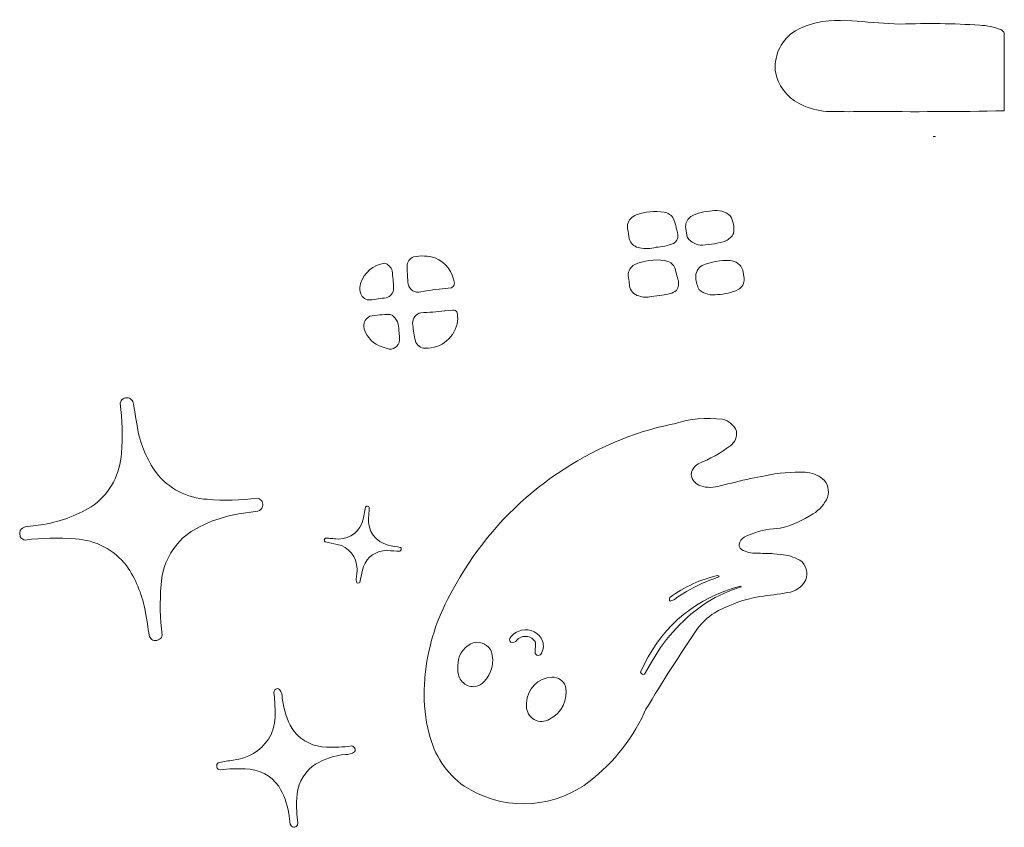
# Model space of a CAD drawing. Header units: millimetres. Extents: x -357 to 413, y -199 to 390.
# Tile 70 of 256: x -117 to -63, y -49 to -4. Entities that reach past the tile are written whole.
import ezdxf

# ---------------------------------------------------------------- set-up
doc = ezdxf.new("R2010")
doc.units = ezdxf.units.MM
doc.header["$MEASUREMENT"] = 0
doc.layers.add('Layer 1', color=7, linetype='Continuous')

msp = doc.modelspace()

# ---------------------------------------------------------------- linework, layer by layer
at = {"layer": 'Layer 1', "color": 140, "lineweight": 0}
for points, knots in [([(-75.6683, -7.3895), (-75.4473, -8.1413), (-74.888, -8.7469), (-74.1561, -9.027), (-74.1561, -9.027), (-73.7065, -9.223), (-73.2229, -9.3295), (-72.7325, -9.3402), (-72.7325, -9.3402), (-72.0321, -9.3529), (-71.3313, -9.3519), (-70.631, -9.3373), (-70.631, -9.3373), (-68.1261, -9.3616), (-65.6218, -9.3503), (-63.1173, -9.3033), (-63.1173, -9.3033), (-63.1173, -9.3033), (-63.1173, -5.0333), (-63.1173, -5.0333), (-63.1173, -5.0333), (-63.1473, -4.9382), (-63.2202, -4.8627), (-63.3141, -4.8292), (-63.3141, -4.8292), (-63.6815, -4.686), (-64.07, -4.604), (-64.464, -4.5865), (-64.464, -4.5865), (-65.9202, -4.4911), (-67.3803, -4.472), (-68.8385, -4.5292), (-68.8385, -4.5292), (-68.8385, -4.5292), (-69.1786, -4.5194), (-69.1786, -4.5194), (-69.1786, -4.5194), (-69.9604, -4.4656), (-70.7448, -4.4064), (-71.5257, -4.3421), (-71.5257, -4.3421), (-71.5257, -4.3421), (-72.1485, -4.3268), (-72.1485, -4.3268), (-72.1485, -4.3268), (-73.0128, -4.2838), (-73.8721, -4.4805), (-74.6317, -4.8951), (-74.6317, -4.8951), (-75.3731, -5.3575), (-75.7998, -6.1905), (-75.7416, -7.0624), (-75.7416, -7.0624), (-75.7416, -7.0624), (-75.6683, -7.3895), (-75.6683, -7.3895)], [0, 0, 0, 0, 0.0666667, 0.0666667, 0.0666667, 0.0666667, 0.1333333, 0.1333333, 0.1333333, 0.1333333, 0.2, 0.2, 0.2, 0.2, 0.2666667, 0.2666667, 0.2666667, 0.2666667, 0.3333333, 0.3333333, 0.3333333, 0.3333333, 0.4, 0.4, 0.4, 0.4, 0.4666667, 0.4666667, 0.4666667, 0.4666667, 0.5333333, 0.5333333, 0.5333333, 0.5333333, 0.6, 0.6, 0.6, 0.6, 0.6666667, 0.6666667, 0.6666667, 0.6666667, 0.7333333, 0.7333333, 0.7333333, 0.7333333, 0.8, 0.8, 0.8, 0.8, 0.8666667, 0.8666667, 0.8666667, 0.8666667, 1, 1, 1, 1]), ([(-66.9259, -10.7296), (-66.9259, -10.7296), (-66.921, -10.7106), (-66.921, -10.7106), (-66.921, -10.7106), (-66.921, -10.7106), (-67.0321, -10.7235), (-67.0321, -10.7235), (-67.0321, -10.7235), (-67.0321, -10.7235), (-66.9259, -10.7296), (-66.9259, -10.7296)], [0, 0, 0, 0, 0.25, 0.25, 0.25, 0.25, 0.5, 0.5, 0.5, 0.5, 1, 1, 1, 1]), ([(-83.8774, -15.7955), (-83.8417, -15.9806), (-83.8104, -16.1666), (-83.7834, -16.3531), (-83.7834, -16.3531), (-83.7834, -16.3531), (-83.7485, -16.4486), (-83.7485, -16.4486), (-83.7485, -16.4486), (-83.6511, -16.665), (-83.4499, -16.8166), (-83.2151, -16.8519), (-83.2151, -16.8519), (-82.9138, -16.909), (-82.6035, -16.8961), (-82.3079, -16.8146), (-82.3079, -16.8146), (-81.9761, -16.8033), (-81.649, -16.7326), (-81.342, -16.6063), (-81.342, -16.6063), (-81.1437, -16.4817), (-81.0567, -16.2372), (-81.1338, -16.016), (-81.1338, -16.016), (-81.1826, -15.7538), (-81.2518, -15.4958), (-81.3408, -15.2445), (-81.3408, -15.2445), (-81.4533, -15.0508), (-81.6462, -14.9171), (-81.8672, -14.88), (-81.8672, -14.88), (-82.3825, -14.8108), (-82.9068, -14.8613), (-83.3994, -15.0274), (-83.3994, -15.0274), (-83.6365, -15.1189), (-83.8163, -15.317), (-83.8843, -15.5619), (-83.8843, -15.5619), (-83.8843, -15.5619), (-83.8774, -15.7955), (-83.8774, -15.7955)], [0, 0, 0, 0, 0.0833333, 0.0833333, 0.0833333, 0.0833333, 0.1666667, 0.1666667, 0.1666667, 0.1666667, 0.25, 0.25, 0.25, 0.25, 0.3333333, 0.3333333, 0.3333333, 0.3333333, 0.4166667, 0.4166667, 0.4166667, 0.4166667, 0.5, 0.5, 0.5, 0.5, 0.5833333, 0.5833333, 0.5833333, 0.5833333, 0.6666667, 0.6666667, 0.6666667, 0.6666667, 0.75, 0.75, 0.75, 0.75, 0.8333333, 0.8333333, 0.8333333, 0.8333333, 1, 1, 1, 1]), ([(-80.6091, -16.1522), (-80.6091, -16.1522), (-80.5671, -16.2855), (-80.5671, -16.2855), (-80.5671, -16.2855), (-80.3848, -16.5565), (-80.0743, -16.7131), (-79.748, -16.6964), (-79.748, -16.6964), (-79.3091, -16.677), (-78.8749, -16.5976), (-78.4575, -16.4606), (-78.4575, -16.4606), (-78.2783, -16.3755), (-78.1318, -16.2339), (-78.0417, -16.057), (-78.0417, -16.057), (-77.977, -15.7201), (-78.0407, -15.3712), (-78.2212, -15.0794), (-78.2212, -15.0794), (-78.4945, -14.8446), (-78.8603, -14.7482), (-79.2141, -14.8163), (-79.2141, -14.8163), (-79.6235, -14.8216), (-80.0257, -14.925), (-80.387, -15.1178), (-80.387, -15.1178), (-80.5706, -15.2446), (-80.6793, -15.454), (-80.679, -15.6771), (-80.679, -15.6771), (-80.679, -15.6771), (-80.6091, -16.1522), (-80.6091, -16.1522)], [0, 0, 0, 0, 0.1, 0.1, 0.1, 0.1, 0.2, 0.2, 0.2, 0.2, 0.3, 0.3, 0.3, 0.3, 0.4, 0.4, 0.4, 0.4, 0.5, 0.5, 0.5, 0.5, 0.6, 0.6, 0.6, 0.6, 0.7, 0.7, 0.7, 0.7, 0.8, 0.8, 0.8, 0.8, 1, 1, 1, 1]), ([(-96.0254, -18.0958), (-96.0254, -18.0958), (-96.0039, -18.3451), (-96.0039, -18.3451), (-96.0039, -18.3451), (-96.0039, -18.3451), (-95.98, -18.7398), (-95.98, -18.7398), (-95.98, -18.7398), (-95.9799, -18.8935), (-95.9161, -19.0405), (-95.8036, -19.1452), (-95.8036, -19.1452), (-95.6911, -19.25), (-95.5401, -19.3031), (-95.387, -19.2892), (-95.387, -19.2892), (-95.387, -19.2892), (-94.9509, -19.2193), (-94.9509, -19.2193), (-94.9509, -19.2193), (-94.4964, -19.1524), (-94.0408, -19.0937), (-93.5842, -19.0431), (-93.5842, -19.0431), (-93.5842, -19.0431), (-93.5361, -19.0174), (-93.5361, -19.0174), (-93.5361, -19.0174), (-93.5361, -19.0174), (-93.4949, -18.9806), (-93.4949, -18.9806), (-93.4949, -18.9806), (-93.4949, -18.9806), (-93.4512, -18.9144), (-93.4512, -18.9144), (-93.4512, -18.9144), (-93.4365, -18.8784), (-93.4255, -18.8408), (-93.4238, -18.8019), (-93.4238, -18.8019), (-93.4898, -18.1755), (-93.897, -17.6378), (-94.4824, -17.4056), (-94.4824, -17.4056), (-94.8686, -17.2834), (-95.28, -17.2643), (-95.676, -17.3492), (-95.676, -17.3492), (-95.8795, -17.4321), (-96.0152, -17.6264), (-96.0288, -17.8458), (-96.0288, -17.8458), (-96.0288, -17.8458), (-96.0254, -18.0958), (-96.0254, -18.0958)], [0, 0, 0, 0, 0.0666667, 0.0666667, 0.0666667, 0.0666667, 0.1333333, 0.1333333, 0.1333333, 0.1333333, 0.2, 0.2, 0.2, 0.2, 0.2666667, 0.2666667, 0.2666667, 0.2666667, 0.3333333, 0.3333333, 0.3333333, 0.3333333, 0.4, 0.4, 0.4, 0.4, 0.4666667, 0.4666667, 0.4666667, 0.4666667, 0.5333333, 0.5333333, 0.5333333, 0.5333333, 0.6, 0.6, 0.6, 0.6, 0.6666667, 0.6666667, 0.6666667, 0.6666667, 0.7333333, 0.7333333, 0.7333333, 0.7333333, 0.8, 0.8, 0.8, 0.8, 0.8666667, 0.8666667, 0.8666667, 0.8666667, 1, 1, 1, 1]), ([(-98.615, -19.2633), (-98.615, -19.2633), (-98.5779, -19.381), (-98.5779, -19.381), (-98.5779, -19.381), (-98.497, -19.5961), (-98.287, -19.7348), (-98.0576, -19.7213), (-98.0576, -19.7213), (-97.7646, -19.6839), (-97.472, -19.6416), (-97.1804, -19.5943), (-97.1804, -19.5943), (-96.9361, -19.5371), (-96.7654, -19.3175), (-96.7686, -19.0665), (-96.7686, -19.0665), (-96.7807, -18.7496), (-96.8087, -18.4336), (-96.8523, -18.1195), (-96.8523, -18.1195), (-96.9063, -17.9129), (-97.0652, -17.7491), (-97.2717, -17.6949), (-97.2717, -17.6949), (-97.8883, -17.781), (-98.3997, -18.2151), (-98.5859, -18.8092), (-98.5859, -18.8092), (-98.6302, -18.9563), (-98.6394, -19.1116), (-98.615, -19.2633)], [0, 0, 0, 0, 0.1111111, 0.1111111, 0.1111111, 0.1111111, 0.2222222, 0.2222222, 0.2222222, 0.2222222, 0.3333333, 0.3333333, 0.3333333, 0.3333333, 0.4444444, 0.4444444, 0.4444444, 0.4444444, 0.5555556, 0.5555556, 0.5555556, 0.5555556, 0.6666667, 0.6666667, 0.6666667, 0.6666667, 0.7777778, 0.7777778, 0.7777778, 0.7777778, 1, 1, 1, 1]), ([(-83.7922, -18.6979), (-83.7922, -18.6979), (-83.7725, -18.9347), (-83.7725, -18.9347), (-83.7725, -18.9347), (-83.7269, -19.2088), (-83.5236, -19.4304), (-83.2539, -19.4974), (-83.2539, -19.4974), (-83.0351, -19.5781), (-82.797, -19.591), (-82.5708, -19.5343), (-82.5708, -19.5343), (-82.5708, -19.5343), (-82.2646, -19.4872), (-82.2646, -19.4872), (-82.2646, -19.4872), (-82.0831, -19.4601), (-81.9009, -19.4374), (-81.7183, -19.419), (-81.7183, -19.419), (-81.7183, -19.419), (-81.5317, -19.3714), (-81.5317, -19.3714), (-81.5317, -19.3714), (-81.4094, -19.3309), (-81.2939, -19.2722), (-81.1895, -19.1966), (-81.1895, -19.1966), (-81.0619, -19.0233), (-81.0283, -18.7981), (-81.1013, -18.5956), (-81.1013, -18.5956), (-81.1373, -18.4559), (-81.1752, -18.3168), (-81.2151, -18.1781), (-81.2151, -18.1781), (-81.2483, -17.8533), (-81.5003, -17.5936), (-81.824, -17.5504), (-81.824, -17.5504), (-82.3956, -17.4671), (-82.9791, -17.5466), (-83.5078, -17.7792), (-83.5078, -17.7792), (-83.7182, -17.9), (-83.8462, -18.1257), (-83.8418, -18.3683), (-83.8418, -18.3683), (-83.8418, -18.3683), (-83.7922, -18.6979), (-83.7922, -18.6979)], [0, 0, 0, 0, 0.0714286, 0.0714286, 0.0714286, 0.0714286, 0.1428571, 0.1428571, 0.1428571, 0.1428571, 0.2142857, 0.2142857, 0.2142857, 0.2142857, 0.2857143, 0.2857143, 0.2857143, 0.2857143, 0.3571429, 0.3571429, 0.3571429, 0.3571429, 0.4285714, 0.4285714, 0.4285714, 0.4285714, 0.5, 0.5, 0.5, 0.5, 0.5714286, 0.5714286, 0.5714286, 0.5714286, 0.6428571, 0.6428571, 0.6428571, 0.6428571, 0.7142857, 0.7142857, 0.7142857, 0.7142857, 0.7857143, 0.7857143, 0.7857143, 0.7857143, 0.8571429, 0.8571429, 0.8571429, 0.8571429, 1, 1, 1, 1]), ([(-80.1204, -18.5143), (-80.1027, -18.7405), (-80.0376, -18.9603), (-79.9294, -19.1598), (-79.9294, -19.1598), (-79.6518, -19.3954), (-79.2816, -19.4907), (-78.9246, -19.4193), (-78.9246, -19.4193), (-78.531, -19.4037), (-78.144, -19.3133), (-77.7844, -19.1524), (-77.7844, -19.1524), (-77.5692, -19.0279), (-77.4409, -18.7948), (-77.4479, -18.5462), (-77.4479, -18.5462), (-77.4479, -18.5462), (-77.5299, -18.0721), (-77.5299, -18.0721), (-77.5299, -18.0721), (-77.6348, -17.7732), (-77.9106, -17.5685), (-78.227, -17.5528), (-78.227, -17.5528), (-78.7546, -17.5237), (-79.282, -17.6139), (-79.77, -17.8165), (-79.77, -17.8165), (-80.0095, -17.9637), (-80.1444, -18.2341), (-80.1204, -18.5143)], [0, 0, 0, 0, 0.1111111, 0.1111111, 0.1111111, 0.1111111, 0.2222222, 0.2222222, 0.2222222, 0.2222222, 0.3333333, 0.3333333, 0.3333333, 0.3333333, 0.4444444, 0.4444444, 0.4444444, 0.4444444, 0.5555556, 0.5555556, 0.5555556, 0.5555556, 0.6666667, 0.6666667, 0.6666667, 0.6666667, 0.7777778, 0.7777778, 0.7777778, 0.7777778, 1, 1, 1, 1]), ([(-98.3918, -21.3243), (-98.3918, -21.3243), (-98.3154, -21.5145), (-98.3154, -21.5145), (-98.3154, -21.5145), (-98.1052, -21.9458), (-97.7065, -22.2545), (-97.2366, -22.3509), (-97.2366, -22.3509), (-97.1004, -22.4342), (-96.9339, -22.4479), (-96.7844, -22.3921), (-96.7844, -22.3921), (-96.635, -22.3364), (-96.518, -22.2171), (-96.4619, -22.0677), (-96.4619, -22.0677), (-96.4242, -21.8459), (-96.4344, -21.6185), (-96.491, -21.4007), (-96.491, -21.4007), (-96.451, -21.0764), (-96.5911, -20.7568), (-96.8555, -20.5648), (-96.8555, -20.5648), (-96.8955, -20.5466), (-96.9374, -20.5329), (-96.9802, -20.5231), (-96.9802, -20.5231), (-97.3519, -20.5209), (-97.7229, -20.5523), (-98.0889, -20.6173), (-98.0889, -20.6173), (-98.2948, -20.7257), (-98.4203, -20.9431), (-98.4089, -21.1756), (-98.4089, -21.1756), (-98.4089, -21.1756), (-98.3918, -21.3243), (-98.3918, -21.3243)], [0, 0, 0, 0, 0.0909091, 0.0909091, 0.0909091, 0.0909091, 0.1818182, 0.1818182, 0.1818182, 0.1818182, 0.2727273, 0.2727273, 0.2727273, 0.2727273, 0.3636364, 0.3636364, 0.3636364, 0.3636364, 0.4545455, 0.4545455, 0.4545455, 0.4545455, 0.5454545, 0.5454545, 0.5454545, 0.5454545, 0.6363636, 0.6363636, 0.6363636, 0.6363636, 0.7272727, 0.7272727, 0.7272727, 0.7272727, 0.8181818, 0.8181818, 0.8181818, 0.8181818, 1, 1, 1, 1]), ([(-95.7114, -21.1063), (-95.6867, -21.3987), (-95.6402, -21.6887), (-95.5725, -21.9742), (-95.5725, -21.9742), (-95.5055, -22.2217), (-95.2757, -22.3889), (-95.0195, -22.3793), (-95.0195, -22.3793), (-94.1346, -22.406), (-93.3706, -21.7655), (-93.2434, -20.8893), (-93.2434, -20.8893), (-93.2273, -20.7186), (-93.2409, -20.5464), (-93.2839, -20.3805), (-93.2839, -20.3805), (-93.3083, -20.3448), (-93.3435, -20.3203), (-93.3799, -20.2975), (-93.3799, -20.2975), (-93.3799, -20.2975), (-93.4394, -20.277), (-93.4394, -20.277), (-93.4394, -20.277), (-93.4394, -20.277), (-93.5034, -20.2733), (-93.5034, -20.2733), (-93.5034, -20.2733), (-93.5034, -20.2733), (-93.9416, -20.3248), (-93.9416, -20.3248), (-93.9416, -20.3248), (-94.3808, -20.3688), (-94.821, -20.4022), (-95.2617, -20.4252), (-95.2617, -20.4252), (-95.2617, -20.4252), (-95.3669, -20.4447), (-95.3669, -20.4447), (-95.3669, -20.4447), (-95.621, -20.5589), (-95.7632, -20.8326), (-95.7114, -21.1063)], [0, 0, 0, 0, 0.0833333, 0.0833333, 0.0833333, 0.0833333, 0.1666667, 0.1666667, 0.1666667, 0.1666667, 0.25, 0.25, 0.25, 0.25, 0.3333333, 0.3333333, 0.3333333, 0.3333333, 0.4166667, 0.4166667, 0.4166667, 0.4166667, 0.5, 0.5, 0.5, 0.5, 0.5833333, 0.5833333, 0.5833333, 0.5833333, 0.6666667, 0.6666667, 0.6666667, 0.6666667, 0.75, 0.75, 0.75, 0.75, 0.8333333, 0.8333333, 0.8333333, 0.8333333, 1, 1, 1, 1]), ([(-117.3669, -32.5201), (-117.3669, -32.5201), (-117.3433, -32.4151), (-117.3433, -32.4151), (-117.3433, -32.4151), (-117.3433, -32.4151), (-117.2934, -32.3453), (-117.2934, -32.3453), (-117.2934, -32.3453), (-117.2934, -32.3453), (-117.2256, -32.2911), (-117.2256, -32.2911), (-117.2256, -32.2911), (-117.2256, -32.2911), (-117.1497, -32.2499), (-117.1497, -32.2499), (-117.1497, -32.2499), (-117.1497, -32.2499), (-117.0676, -32.2223), (-117.0676, -32.2223), (-117.0676, -32.2223), (-117.0676, -32.2223), (-116.0549, -32.0775), (-116.0549, -32.0775), (-116.0549, -32.0775), (-115.0639, -31.9178), (-114.1175, -31.5522), (-113.2761, -31.0047), (-113.2761, -31.0047), (-112.3816, -30.3251), (-111.8307, -29.2867), (-111.77, -28.1649), (-111.77, -28.1649), (-111.6901, -27.2447), (-111.7118, -26.3186), (-111.8347, -25.4032), (-111.8347, -25.4032), (-111.8347, -25.4032), (-111.7876, -25.2755), (-111.7876, -25.2755), (-111.7876, -25.2755), (-111.7292, -25.1922), (-111.643, -25.1316), (-111.5438, -25.11), (-111.5438, -25.11), (-111.4447, -25.0884), (-111.341, -25.1076), (-111.2602, -25.1695), (-111.2602, -25.1695), (-111.1927, -25.2241), (-111.1413, -25.2965), (-111.1179, -25.3802), (-111.1179, -25.3802), (-111.0756, -25.5943), (-111.0432, -25.8103), (-111.0207, -26.0274), (-111.0207, -26.0274), (-111.0207, -26.0274), (-110.8735, -26.85), (-110.8735, -26.85), (-110.8735, -26.85), (-110.7027, -27.7044), (-110.3582, -28.5146), (-109.8611, -29.2303), (-109.8611, -29.2303), (-109.1788, -30.104), (-108.1518, -30.6397), (-107.0449, -30.6991), (-107.0449, -30.6991), (-106.1264, -30.7814), (-105.2014, -30.7593), (-104.2878, -30.6334), (-104.2878, -30.6334), (-104.2878, -30.6334), (-104.2192, -30.6505), (-104.2192, -30.6505), (-104.2192, -30.6505), (-104.1304, -30.6802), (-104.057, -30.7439), (-104.0153, -30.8277), (-104.0153, -30.8277), (-103.9736, -30.9116), (-103.967, -31.0085), (-103.9941, -31.0982), (-103.9941, -31.0982), (-104.0371, -31.216), (-104.1291, -31.3095), (-104.2468, -31.3526), (-104.2468, -31.3526), (-104.2468, -31.3526), (-105.2978, -31.5023), (-105.2978, -31.5023), (-105.2978, -31.5023), (-106.2894, -31.6616), (-107.2363, -32.0274), (-108.0774, -32.5763), (-108.0774, -32.5763), (-108.9708, -33.2574), (-109.5213, -34.2954), (-109.5837, -35.4171), (-109.5837, -35.4171), (-109.6618, -36.3371), (-109.6414, -37.2628), (-109.5229, -38.1786), (-109.5229, -38.1786), (-109.5229, -38.1786), (-109.5393, -38.2435), (-109.5393, -38.2435), (-109.5393, -38.2435), (-109.5393, -38.2435), (-109.5671, -38.3031), (-109.5671, -38.3031), (-109.5671, -38.3031), (-109.6259, -38.3871), (-109.7129, -38.4482), (-109.8129, -38.4703), (-109.8129, -38.4703), (-109.9129, -38.4925), (-110.0175, -38.4737), (-110.0994, -38.4117), (-110.0994, -38.4117), (-110.1712, -38.3619), (-110.22, -38.2854), (-110.2366, -38.1996), (-110.2366, -38.1996), (-110.2794, -37.9858), (-110.3119, -37.77), (-110.334, -37.5531), (-110.334, -37.5531), (-110.334, -37.5531), (-110.4812, -36.7308), (-110.4812, -36.7308), (-110.4812, -36.7308), (-110.652, -35.8768), (-110.9963, -35.067), (-111.4927, -34.3514), (-111.4927, -34.3514), (-112.1739, -33.4765), (-113.2013, -32.9399), (-114.3086, -32.8807), (-114.3086, -32.8807), (-115.2299, -32.8031), (-116.1568, -32.8233), (-117.0737, -32.9415), (-117.0737, -32.9415), (-117.0737, -32.9415), (-117.1392, -32.9264), (-117.1392, -32.9264), (-117.1392, -32.9264), (-117.1392, -32.9264), (-117.1997, -32.8981), (-117.1997, -32.8981), (-117.1997, -32.8981), (-117.1997, -32.8981), (-117.2556, -32.8612), (-117.2556, -32.8612), (-117.2556, -32.8612), (-117.2556, -32.8612), (-117.3061, -32.8153), (-117.3061, -32.8153), (-117.3061, -32.8153), (-117.3061, -32.8153), (-117.3433, -32.7591), (-117.3433, -32.7591), (-117.3433, -32.7591), (-117.3673, -32.6819), (-117.3754, -32.6006), (-117.3669, -32.5201)], [0, 0, 0, 0, 0.0232558, 0.0232558, 0.0232558, 0.0232558, 0.0465116, 0.0465116, 0.0465116, 0.0465116, 0.0697674, 0.0697674, 0.0697674, 0.0697674, 0.0930233, 0.0930233, 0.0930233, 0.0930233, 0.1162791, 0.1162791, 0.1162791, 0.1162791, 0.1395349, 0.1395349, 0.1395349, 0.1395349, 0.1627907, 0.1627907, 0.1627907, 0.1627907, 0.1860465, 0.1860465, 0.1860465, 0.1860465, 0.2093023, 0.2093023, 0.2093023, 0.2093023, 0.2325581, 0.2325581, 0.2325581, 0.2325581, 0.255814, 0.255814, 0.255814, 0.255814, 0.2790698, 0.2790698, 0.2790698, 0.2790698, 0.3023256, 0.3023256, 0.3023256, 0.3023256, 0.3255814, 0.3255814, 0.3255814, 0.3255814, 0.3488372, 0.3488372, 0.3488372, 0.3488372, 0.372093, 0.372093, 0.372093, 0.372093, 0.3953488, 0.3953488, 0.3953488, 0.3953488, 0.4186047, 0.4186047, 0.4186047, 0.4186047, 0.4418605, 0.4418605, 0.4418605, 0.4418605, 0.4651163, 0.4651163, 0.4651163, 0.4651163, 0.4883721, 0.4883721, 0.4883721, 0.4883721, 0.5116279, 0.5116279, 0.5116279, 0.5116279, 0.5348837, 0.5348837, 0.5348837, 0.5348837, 0.5581395, 0.5581395, 0.5581395, 0.5581395, 0.5813953, 0.5813953, 0.5813953, 0.5813953, 0.6046512, 0.6046512, 0.6046512, 0.6046512, 0.627907, 0.627907, 0.627907, 0.627907, 0.6511628, 0.6511628, 0.6511628, 0.6511628, 0.6744186, 0.6744186, 0.6744186, 0.6744186, 0.6976744, 0.6976744, 0.6976744, 0.6976744, 0.7209302, 0.7209302, 0.7209302, 0.7209302, 0.744186, 0.744186, 0.744186, 0.744186, 0.7674419, 0.7674419, 0.7674419, 0.7674419, 0.7906977, 0.7906977, 0.7906977, 0.7906977, 0.8139535, 0.8139535, 0.8139535, 0.8139535, 0.8372093, 0.8372093, 0.8372093, 0.8372093, 0.8604651, 0.8604651, 0.8604651, 0.8604651, 0.8837209, 0.8837209, 0.8837209, 0.8837209, 0.9069767, 0.9069767, 0.9069767, 0.9069767, 0.9302326, 0.9302326, 0.9302326, 0.9302326, 0.9534884, 0.9534884, 0.9534884, 0.9534884, 1, 1, 1, 1]), ([(-95.0811, -41.1271), (-95.0674, -40.7141), (-95.0315, -40.3022), (-94.9731, -39.8932), (-94.9731, -39.8932), (-94.7639, -38.4299), (-94.277, -37.02), (-93.5388, -35.7394), (-93.5388, -35.7394), (-91.3102, -31.5549), (-87.5339, -28.4083), (-83.0161, -26.9713), (-83.0161, -26.9713), (-82.4549, -26.7988), (-81.8854, -26.6544), (-81.3098, -26.5387), (-81.3098, -26.5387), (-80.4487, -26.2601), (-79.5364, -26.1762), (-78.6389, -26.2931), (-78.6389, -26.2931), (-78.2947, -26.3711), (-78.0105, -26.6128), (-77.8784, -26.94), (-77.8784, -26.94), (-77.8265, -27.2424), (-77.9488, -27.5482), (-78.1946, -27.7318), (-78.1946, -27.7318), (-78.7445, -28.1479), (-79.3487, -28.487), (-79.9905, -28.7394), (-79.9905, -28.7394), (-79.9905, -28.7394), (-80.1399, -28.8514), (-80.1399, -28.8514), (-80.1399, -28.8514), (-80.2753, -28.9811), (-80.3616, -29.1538), (-80.3818, -29.3402), (-80.3818, -29.3402), (-80.3363, -29.6328), (-80.1248, -29.8721), (-79.8403, -29.9544), (-79.8403, -29.9544), (-79.4932, -30.0744), (-79.1157, -30.0737), (-78.769, -29.9525), (-78.769, -29.9525), (-78.2107, -29.8209), (-77.6575, -29.6882), (-77.1004, -29.5523), (-77.1004, -29.5523), (-77.1004, -29.5523), (-76.3043, -29.399), (-76.3043, -29.399), (-76.3043, -29.399), (-75.5737, -29.2496), (-74.8281, -29.1866), (-74.0829, -29.211), (-74.0829, -29.211), (-73.7381, -29.2378), (-73.4075, -29.3592), (-73.1275, -29.5621), (-73.1275, -29.5621), (-72.8453, -29.8246), (-72.7388, -30.2258), (-72.8539, -30.5936), (-72.8539, -30.5936), (-73.0242, -30.9697), (-73.303, -31.2862), (-73.6546, -31.5025), (-73.6546, -31.5025), (-74.2114, -31.8652), (-74.8254, -32.1314), (-75.4708, -32.2897), (-75.4708, -32.2897), (-75.4708, -32.2897), (-75.8375, -32.3272), (-75.8375, -32.3272), (-75.8375, -32.3272), (-76.4016, -32.3747), (-76.9512, -32.5303), (-77.4566, -32.7853), (-77.4566, -32.7853), (-77.5953, -32.8741), (-77.6945, -33.0133), (-77.7332, -33.1734), (-77.7332, -33.1734), (-77.7405, -33.3265), (-77.6502, -33.4676), (-77.5074, -33.5231), (-77.5074, -33.5231), (-77.2373, -33.636), (-76.945, -33.6856), (-76.6527, -33.6688), (-76.6527, -33.6688), (-76.3779, -33.6805), (-76.103, -33.6889), (-75.828, -33.6939), (-75.828, -33.6939), (-75.828, -33.6939), (-75.4383, -33.735), (-75.4383, -33.735), (-75.4383, -33.735), (-75.0689, -33.7635), (-74.7099, -33.8714), (-74.3858, -34.0511), (-74.3858, -34.0511), (-74.0343, -34.2922), (-73.8985, -34.746), (-74.0606, -35.1402), (-74.0606, -35.1402), (-74.2554, -35.5265), (-74.6308, -35.7892), (-75.0604, -35.8395), (-75.0604, -35.8395), (-75.5664, -35.9171), (-76.0736, -35.9883), (-76.5814, -36.0528), (-76.5814, -36.0528), (-76.5814, -36.0528), (-76.9598, -36.1305), (-76.9598, -36.1305), (-76.9598, -36.1305), (-77.7134, -36.3038), (-78.4385, -36.5837), (-79.1133, -36.9615), (-79.1133, -36.9615), (-79.4634, -37.1903), (-79.7695, -37.4803), (-80.0161, -37.8182), (-80.0161, -37.8182), (-81.0119, -39.2704), (-81.9619, -40.7534), (-82.8647, -42.2652), (-82.8647, -42.2652), (-82.8647, -42.2652), (-82.9541, -42.4596), (-82.9541, -42.4596), (-82.9541, -42.4596), (-83.6986, -44.0528), (-84.8399, -45.4282), (-86.2688, -46.4535), (-86.2688, -46.4535), (-88.2664, -47.7893), (-90.8676, -47.8067), (-92.8828, -46.4977), (-92.8828, -46.4977), (-93.8525, -45.7988), (-94.5373, -44.7734), (-94.8115, -43.61), (-94.8115, -43.61), (-95.0264, -42.8008), (-95.1172, -41.9636), (-95.0811, -41.1271)], [0, 0, 0, 0, 0.025, 0.025, 0.025, 0.025, 0.05, 0.05, 0.05, 0.05, 0.075, 0.075, 0.075, 0.075, 0.1, 0.1, 0.1, 0.1, 0.125, 0.125, 0.125, 0.125, 0.15, 0.15, 0.15, 0.15, 0.175, 0.175, 0.175, 0.175, 0.2, 0.2, 0.2, 0.2, 0.225, 0.225, 0.225, 0.225, 0.25, 0.25, 0.25, 0.25, 0.275, 0.275, 0.275, 0.275, 0.3, 0.3, 0.3, 0.3, 0.325, 0.325, 0.325, 0.325, 0.35, 0.35, 0.35, 0.35, 0.375, 0.375, 0.375, 0.375, 0.4, 0.4, 0.4, 0.4, 0.425, 0.425, 0.425, 0.425, 0.45, 0.45, 0.45, 0.45, 0.475, 0.475, 0.475, 0.475, 0.5, 0.5, 0.5, 0.5, 0.525, 0.525, 0.525, 0.525, 0.55, 0.55, 0.55, 0.55, 0.575, 0.575, 0.575, 0.575, 0.6, 0.6, 0.6, 0.6, 0.625, 0.625, 0.625, 0.625, 0.65, 0.65, 0.65, 0.65, 0.675, 0.675, 0.675, 0.675, 0.7, 0.7, 0.7, 0.7, 0.725, 0.725, 0.725, 0.725, 0.75, 0.75, 0.75, 0.75, 0.775, 0.775, 0.775, 0.775, 0.8, 0.8, 0.8, 0.8, 0.825, 0.825, 0.825, 0.825, 0.85, 0.85, 0.85, 0.85, 0.875, 0.875, 0.875, 0.875, 0.9, 0.9, 0.9, 0.9, 0.925, 0.925, 0.925, 0.925, 0.95, 0.95, 0.95, 0.95, 1, 1, 1, 1]), ([(-100.5649, -32.8717), (-100.5649, -32.8717), (-100.5217, -32.8419), (-100.5217, -32.8419), (-100.5217, -32.8419), (-100.5217, -32.8419), (-100.4746, -32.8341), (-100.4746, -32.8341), (-100.4746, -32.8341), (-100.4056, -32.838), (-100.3367, -32.8449), (-100.2683, -32.8548), (-100.2683, -32.8548), (-100.163, -32.8603), (-100.0581, -32.8705), (-99.9536, -32.8844), (-99.9536, -32.8844), (-99.9536, -32.8844), (-99.7959, -32.8863), (-99.7959, -32.8863), (-99.7959, -32.8863), (-99.1468, -32.8862), (-98.5866, -32.432), (-98.4519, -31.797), (-98.4519, -31.797), (-98.4519, -31.797), (-98.3113, -31.1263), (-98.3113, -31.1263), (-98.3113, -31.1263), (-98.3113, -31.1263), (-98.2754, -31.1029), (-98.2754, -31.1029), (-98.2754, -31.1029), (-98.2754, -31.1029), (-98.238, -31.0821), (-98.238, -31.0821), (-98.238, -31.0821), (-98.238, -31.0821), (-98.2041, -31.0831), (-98.2041, -31.0831), (-98.2041, -31.0831), (-98.2041, -31.0831), (-98.1706, -31.0904), (-98.1706, -31.0904), (-98.1706, -31.0904), (-98.1468, -31.1052), (-98.1292, -31.1266), (-98.1135, -31.1493), (-98.1135, -31.1493), (-98.1081, -31.2884), (-98.1181, -31.4278), (-98.1445, -31.5646), (-98.1445, -31.5646), (-98.1445, -31.5646), (-98.1521, -31.7245), (-98.1521, -31.7245), (-98.1521, -31.7245), (-98.2198, -32.4258), (-97.7531, -33.0671), (-97.0649, -33.2184), (-97.0649, -33.2184), (-96.8412, -33.2668), (-96.6172, -33.3137), (-96.3928, -33.359), (-96.3928, -33.359), (-96.3928, -33.359), (-96.3589, -33.3983), (-96.3589, -33.3983), (-96.3589, -33.3983), (-96.3589, -33.3983), (-96.352, -33.4405), (-96.352, -33.4405), (-96.352, -33.4405), (-96.352, -33.4405), (-96.3611, -33.482), (-96.3611, -33.482), (-96.3611, -33.482), (-96.3611, -33.482), (-96.3818, -33.5182), (-96.3818, -33.5182), (-96.3818, -33.5182), (-96.3818, -33.5182), (-96.4099, -33.5501), (-96.4099, -33.5501), (-96.4099, -33.5501), (-96.6436, -33.5467), (-96.8771, -33.5361), (-97.1101, -33.5182), (-97.1101, -33.5182), (-97.1101, -33.5182), (-97.3545, -33.5384), (-97.3545, -33.5384), (-97.3545, -33.5384), (-97.9223, -33.6119), (-98.3798, -34.0404), (-98.488, -34.6026), (-98.488, -34.6026), (-98.5365, -34.826), (-98.5835, -35.0497), (-98.6289, -35.2738), (-98.6289, -35.2738), (-98.6289, -35.2738), (-98.6685, -35.308), (-98.6685, -35.308), (-98.6685, -35.308), (-98.6685, -35.308), (-98.7346, -35.3141), (-98.7346, -35.3141), (-98.7346, -35.3141), (-98.7346, -35.3141), (-98.7991, -35.2916), (-98.7991, -35.2916), (-98.7991, -35.2916), (-98.8393, -35.1975), (-98.8487, -35.0925), (-98.8162, -34.9955), (-98.8162, -34.9955), (-98.8096, -34.8905), (-98.7997, -34.7857), (-98.7873, -34.6813), (-98.7873, -34.6813), (-98.7873, -34.6813), (-98.7856, -34.5235), (-98.7856, -34.5235), (-98.7856, -34.5235), (-98.7864, -33.875), (-99.24, -33.3147), (-99.8748, -33.1817), (-99.8748, -33.1817), (-100.0986, -33.1335), (-100.3224, -33.0868), (-100.5469, -33.0414), (-100.5469, -33.0414), (-100.5469, -33.0414), (-100.5813, -33.0021), (-100.5813, -33.0021), (-100.5813, -33.0021), (-100.5813, -33.0021), (-100.5896, -32.9344), (-100.5896, -32.9344), (-100.5896, -32.9344), (-100.5896, -32.9344), (-100.5649, -32.8717), (-100.5649, -32.8717)], [0, 0, 0, 0, 0.027027, 0.027027, 0.027027, 0.027027, 0.0540541, 0.0540541, 0.0540541, 0.0540541, 0.0810811, 0.0810811, 0.0810811, 0.0810811, 0.1081081, 0.1081081, 0.1081081, 0.1081081, 0.1351351, 0.1351351, 0.1351351, 0.1351351, 0.1621622, 0.1621622, 0.1621622, 0.1621622, 0.1891892, 0.1891892, 0.1891892, 0.1891892, 0.2162162, 0.2162162, 0.2162162, 0.2162162, 0.2432432, 0.2432432, 0.2432432, 0.2432432, 0.2702703, 0.2702703, 0.2702703, 0.2702703, 0.2972973, 0.2972973, 0.2972973, 0.2972973, 0.3243243, 0.3243243, 0.3243243, 0.3243243, 0.3513514, 0.3513514, 0.3513514, 0.3513514, 0.3783784, 0.3783784, 0.3783784, 0.3783784, 0.4054054, 0.4054054, 0.4054054, 0.4054054, 0.4324324, 0.4324324, 0.4324324, 0.4324324, 0.4594595, 0.4594595, 0.4594595, 0.4594595, 0.4864865, 0.4864865, 0.4864865, 0.4864865, 0.5135135, 0.5135135, 0.5135135, 0.5135135, 0.5405405, 0.5405405, 0.5405405, 0.5405405, 0.5675676, 0.5675676, 0.5675676, 0.5675676, 0.5945946, 0.5945946, 0.5945946, 0.5945946, 0.6216216, 0.6216216, 0.6216216, 0.6216216, 0.6486486, 0.6486486, 0.6486486, 0.6486486, 0.6756757, 0.6756757, 0.6756757, 0.6756757, 0.7027027, 0.7027027, 0.7027027, 0.7027027, 0.7297297, 0.7297297, 0.7297297, 0.7297297, 0.7567568, 0.7567568, 0.7567568, 0.7567568, 0.7837838, 0.7837838, 0.7837838, 0.7837838, 0.8108108, 0.8108108, 0.8108108, 0.8108108, 0.8378378, 0.8378378, 0.8378378, 0.8378378, 0.8648649, 0.8648649, 0.8648649, 0.8648649, 0.8918919, 0.8918919, 0.8918919, 0.8918919, 0.9189189, 0.9189189, 0.9189189, 0.9189189, 0.9459459, 0.9459459, 0.9459459, 0.9459459, 1, 1, 1, 1]), ([(-81.5395, -36.3119), (-81.3993, -36.2712), (-81.2687, -36.203), (-81.1545, -36.1119), (-81.1545, -36.1119), (-81.1545, -36.1119), (-80.6392, -35.784), (-80.6392, -35.784), (-80.6392, -35.784), (-80.0903, -35.458), (-79.5072, -35.1932), (-78.9006, -34.9942), (-78.9006, -34.9942), (-78.9006, -34.9942), (-78.8606, -34.964), (-78.8606, -34.964), (-78.8606, -34.964), (-78.8606, -34.964), (-78.8369, -34.9264), (-78.8369, -34.9264), (-78.8369, -34.9264), (-78.8369, -34.9264), (-78.9048, -34.8939), (-78.9048, -34.8939), (-78.9048, -34.8939), (-79.8612, -35.1047), (-80.7613, -35.5183), (-81.5442, -36.1068), (-81.5442, -36.1068), (-81.5582, -36.1617), (-81.5674, -36.2178), (-81.5715, -36.2743), (-81.5715, -36.2743), (-81.5715, -36.2743), (-81.5395, -36.3119), (-81.5395, -36.3119)], [0, 0, 0, 0, 0.1, 0.1, 0.1, 0.1, 0.2, 0.2, 0.2, 0.2, 0.3, 0.3, 0.3, 0.3, 0.4, 0.4, 0.4, 0.4, 0.5, 0.5, 0.5, 0.5, 0.6, 0.6, 0.6, 0.6, 0.7, 0.7, 0.7, 0.7, 0.8, 0.8, 0.8, 0.8, 1, 1, 1, 1]), ([(-83.1245, -40.2699), (-83.1108, -40.3049), (-83.0798, -40.3286), (-83.0444, -40.3412), (-83.0444, -40.3412), (-83.0444, -40.3412), (-82.9465, -40.3204), (-82.9465, -40.3204), (-82.9465, -40.3204), (-82.9465, -40.3204), (-82.5078, -39.5682), (-82.5078, -39.5682), (-82.5078, -39.5682), (-81.7635, -38.2839), (-80.7339, -37.188), (-79.4985, -36.3648), (-79.4985, -36.3648), (-78.9019, -36.0067), (-78.2641, -35.7219), (-77.5991, -35.5169), (-77.5991, -35.5169), (-77.5991, -35.5169), (-77.6819, -35.4916), (-77.6819, -35.4916), (-77.6819, -35.4916), (-79.984, -36.0627), (-81.9114, -37.631), (-82.9387, -39.7689), (-82.9387, -39.7689), (-82.9387, -39.7689), (-83.1589, -40.2154), (-83.1589, -40.2154), (-83.1589, -40.2154), (-83.1589, -40.2154), (-83.1245, -40.2699), (-83.1245, -40.2699)], [0, 0, 0, 0, 0.1, 0.1, 0.1, 0.1, 0.2, 0.2, 0.2, 0.2, 0.3, 0.3, 0.3, 0.3, 0.4, 0.4, 0.4, 0.4, 0.5, 0.5, 0.5, 0.5, 0.6, 0.6, 0.6, 0.6, 0.7, 0.7, 0.7, 0.7, 0.8, 0.8, 0.8, 0.8, 1, 1, 1, 1]), ([(-90.3672, -38.5016), (-90.3672, -38.5016), (-90.3396, -38.537), (-90.3396, -38.537), (-90.3396, -38.537), (-90.3396, -38.537), (-90.3049, -38.5638), (-90.3049, -38.5638), (-90.3049, -38.5638), (-90.1846, -38.614), (-90.0435, -38.5683), (-89.9868, -38.451), (-89.9868, -38.451), (-89.9868, -38.451), (-89.8823, -38.3653), (-89.8823, -38.3653), (-89.8823, -38.3653), (-89.7408, -38.2634), (-89.5636, -38.2256), (-89.3923, -38.2579), (-89.3923, -38.2579), (-89.2209, -38.2901), (-89.0697, -38.3899), (-88.9731, -38.535), (-88.9731, -38.535), (-88.9423, -38.6592), (-88.9405, -38.7886), (-88.9678, -38.9134), (-88.9678, -38.9134), (-88.9678, -38.9134), (-88.9722, -39.1476), (-88.9722, -39.1476), (-88.9722, -39.1476), (-88.9624, -39.2026), (-88.9322, -39.2532), (-88.8809, -39.275), (-88.8809, -39.275), (-88.8809, -39.275), (-88.8125, -39.2933), (-88.8125, -39.2933), (-88.8125, -39.2933), (-88.7668, -39.2915), (-88.7224, -39.2798), (-88.6814, -39.2596), (-88.6814, -39.2596), (-88.5184, -39.0455), (-88.4735, -38.7643), (-88.5649, -38.5111), (-88.5649, -38.5111), (-88.7391, -38.046), (-89.2367, -37.7881), (-89.7173, -37.9132), (-89.7173, -37.9132), (-89.9835, -37.9719), (-90.2171, -38.1306), (-90.3701, -38.3563), (-90.3701, -38.3563), (-90.3701, -38.3563), (-90.3818, -38.43), (-90.3818, -38.43), (-90.3818, -38.43), (-90.3818, -38.43), (-90.3672, -38.5016), (-90.3672, -38.5016)], [0, 0, 0, 0, 0.0588235, 0.0588235, 0.0588235, 0.0588235, 0.1176471, 0.1176471, 0.1176471, 0.1176471, 0.1764706, 0.1764706, 0.1764706, 0.1764706, 0.2352941, 0.2352941, 0.2352941, 0.2352941, 0.2941176, 0.2941176, 0.2941176, 0.2941176, 0.3529412, 0.3529412, 0.3529412, 0.3529412, 0.4117647, 0.4117647, 0.4117647, 0.4117647, 0.4705882, 0.4705882, 0.4705882, 0.4705882, 0.5294118, 0.5294118, 0.5294118, 0.5294118, 0.5882353, 0.5882353, 0.5882353, 0.5882353, 0.6470588, 0.6470588, 0.6470588, 0.6470588, 0.7058824, 0.7058824, 0.7058824, 0.7058824, 0.7647059, 0.7647059, 0.7647059, 0.7647059, 0.8235294, 0.8235294, 0.8235294, 0.8235294, 0.8823529, 0.8823529, 0.8823529, 0.8823529, 1, 1, 1, 1]), ([(-93.2241, -40.181), (-93.2206, -40.4255), (-93.1123, -40.6567), (-92.9266, -40.8159), (-92.9266, -40.8159), (-92.7409, -40.975), (-92.4957, -41.0465), (-92.2539, -41.0104), (-92.2539, -41.0104), (-92.0783, -40.9741), (-91.9187, -40.8834), (-91.7974, -40.7513), (-91.7974, -40.7513), (-91.3627, -40.3159), (-91.2037, -39.676), (-91.3838, -39.0877), (-91.3838, -39.0877), (-91.5466, -38.725), (-91.935, -38.5191), (-92.3267, -38.5875), (-92.3267, -38.5875), (-92.8228, -38.74), (-93.1757, -39.1797), (-93.2173, -39.6971), (-93.2173, -39.6971), (-93.2459, -39.8569), (-93.2481, -40.0204), (-93.2241, -40.181)], [0, 0, 0, 0, 0.125, 0.125, 0.125, 0.125, 0.25, 0.25, 0.25, 0.25, 0.375, 0.375, 0.375, 0.375, 0.5, 0.5, 0.5, 0.5, 0.625, 0.625, 0.625, 0.625, 0.75, 0.75, 0.75, 0.75, 1, 1, 1, 1]), ([(-89.4458, -42.1053), (-89.446, -42.4076), (-89.2823, -42.6861), (-89.0181, -42.8327), (-89.0181, -42.8327), (-88.7538, -42.9793), (-88.4308, -42.9708), (-88.1736, -42.8121), (-88.1736, -42.8121), (-87.506, -42.4718), (-87.1485, -41.727), (-87.3008, -40.9933), (-87.3008, -40.9933), (-87.4048, -40.6808), (-87.7072, -40.4782), (-88.0356, -40.5021), (-88.0356, -40.5021), (-88.8063, -40.5288), (-89.4237, -41.1496), (-89.4463, -41.9205), (-89.4463, -41.9205), (-89.4463, -41.9205), (-89.4458, -42.1053), (-89.4458, -42.1053)], [0, 0, 0, 0, 0.1428571, 0.1428571, 0.1428571, 0.1428571, 0.2857143, 0.2857143, 0.2857143, 0.2857143, 0.4285714, 0.4285714, 0.4285714, 0.4285714, 0.5714286, 0.5714286, 0.5714286, 0.5714286, 0.7142857, 0.7142857, 0.7142857, 0.7142857, 1, 1, 1, 1]), ([(-106.5071, -45.3004), (-106.5071, -45.3004), (-106.4817, -45.2535), (-106.4817, -45.2535), (-106.4817, -45.2535), (-106.4817, -45.2535), (-106.4382, -45.221), (-106.4382, -45.221), (-106.4382, -45.221), (-106.2043, -45.1516), (-105.9634, -45.1081), (-105.72, -45.0907), (-105.72, -45.0907), (-105.72, -45.0907), (-105.3052, -45.0067), (-105.3052, -45.0067), (-105.3052, -45.0067), (-104.5329, -44.8542), (-103.8754, -44.3521), (-103.5244, -43.6476), (-103.5244, -43.6476), (-103.3472, -43.2455), (-103.2716, -42.806), (-103.3044, -42.3678), (-103.3044, -42.3678), (-103.3034, -42.0257), (-103.3255, -41.6839), (-103.3701, -41.3448), (-103.3701, -41.3448), (-103.3701, -41.3448), (-103.3557, -41.2601), (-103.3557, -41.2601), (-103.3557, -41.2601), (-103.3557, -41.2601), (-103.3411, -41.2252), (-103.3411, -41.2252), (-103.3411, -41.2252), (-103.3411, -41.2252), (-103.3184, -41.1957), (-103.3184, -41.1957), (-103.3184, -41.1957), (-103.2821, -41.1589), (-103.2374, -41.1308), (-103.1873, -41.1238), (-103.1873, -41.1238), (-103.1371, -41.1167), (-103.0863, -41.1314), (-103.0498, -41.1666), (-103.0498, -41.1666), (-102.9397, -41.3072), (-102.8863, -41.4847), (-102.9062, -41.6622), (-102.9062, -41.6622), (-102.9062, -41.6622), (-102.8572, -41.9396), (-102.8572, -41.9396), (-102.8572, -41.9396), (-102.7773, -42.4996), (-102.5665, -43.0331), (-102.2412, -43.4959), (-102.2412, -43.4959), (-101.8065, -44.0272), (-101.1581, -44.3379), (-100.4717, -44.3424), (-100.4717, -44.3424), (-100.0153, -44.365), (-99.5579, -44.3458), (-99.105, -44.2857), (-99.105, -44.2857), (-99.105, -44.2857), (-99.0205, -44.2997), (-99.0205, -44.2997), (-99.0205, -44.2997), (-99.0205, -44.2997), (-98.9609, -44.3414), (-98.9609, -44.3414), (-98.9609, -44.3414), (-98.9609, -44.3414), (-98.9221, -44.3866), (-98.9221, -44.3866), (-98.9221, -44.3866), (-98.8762, -44.4532), (-98.875, -44.5428), (-98.926, -44.6051), (-98.926, -44.6051), (-99.0678, -44.713), (-99.245, -44.7618), (-99.4226, -44.7481), (-99.4226, -44.7481), (-99.4226, -44.7481), (-99.6682, -44.7796), (-99.6682, -44.7796), (-99.6682, -44.7796), (-100.2389, -44.8705), (-100.7824, -45.0865), (-101.2595, -45.4125), (-101.2595, -45.4125), (-101.79, -45.8469), (-102.1003, -46.4941), (-102.1077, -47.1798), (-102.1077, -47.1798), (-102.1299, -47.6351), (-102.111, -48.0914), (-102.0513, -48.5433), (-102.0513, -48.5433), (-102.0513, -48.5433), (-102.0654, -48.628), (-102.0654, -48.628), (-102.0654, -48.628), (-102.0945, -48.7134), (-102.1822, -48.7635), (-102.272, -48.7533), (-102.272, -48.7533), (-102.3614, -48.7401), (-102.434, -48.6754), (-102.4626, -48.5897), (-102.4626, -48.5897), (-102.4626, -48.5897), (-102.5461, -47.9979), (-102.5461, -47.9979), (-102.5461, -47.9979), (-102.6334, -47.4671), (-102.8224, -46.9581), (-103.103, -46.4991), (-103.103, -46.4991), (-103.5299, -45.9038), (-104.2164, -45.5493), (-104.949, -45.5455), (-104.949, -45.5455), (-105.4052, -45.5233), (-105.8624, -45.5421), (-106.3152, -45.6021), (-106.3152, -45.6021), (-106.3152, -45.6021), (-106.3999, -45.588), (-106.3999, -45.588), (-106.3999, -45.588), (-106.3999, -45.588), (-106.4414, -45.5677), (-106.4414, -45.5677), (-106.4414, -45.5677), (-106.4414, -45.5677), (-106.491, -45.5126), (-106.491, -45.5126), (-106.491, -45.5126), (-106.5242, -45.4465), (-106.5321, -45.3701), (-106.5071, -45.3004)], [0, 0, 0, 0, 0.0263158, 0.0263158, 0.0263158, 0.0263158, 0.0526316, 0.0526316, 0.0526316, 0.0526316, 0.0789474, 0.0789474, 0.0789474, 0.0789474, 0.1052632, 0.1052632, 0.1052632, 0.1052632, 0.1315789, 0.1315789, 0.1315789, 0.1315789, 0.1578947, 0.1578947, 0.1578947, 0.1578947, 0.1842105, 0.1842105, 0.1842105, 0.1842105, 0.2105263, 0.2105263, 0.2105263, 0.2105263, 0.2368421, 0.2368421, 0.2368421, 0.2368421, 0.2631579, 0.2631579, 0.2631579, 0.2631579, 0.2894737, 0.2894737, 0.2894737, 0.2894737, 0.3157895, 0.3157895, 0.3157895, 0.3157895, 0.3421053, 0.3421053, 0.3421053, 0.3421053, 0.3684211, 0.3684211, 0.3684211, 0.3684211, 0.3947368, 0.3947368, 0.3947368, 0.3947368, 0.4210526, 0.4210526, 0.4210526, 0.4210526, 0.4473684, 0.4473684, 0.4473684, 0.4473684, 0.4736842, 0.4736842, 0.4736842, 0.4736842, 0.5, 0.5, 0.5, 0.5, 0.5263158, 0.5263158, 0.5263158, 0.5263158, 0.5526316, 0.5526316, 0.5526316, 0.5526316, 0.5789474, 0.5789474, 0.5789474, 0.5789474, 0.6052632, 0.6052632, 0.6052632, 0.6052632, 0.6315789, 0.6315789, 0.6315789, 0.6315789, 0.6578947, 0.6578947, 0.6578947, 0.6578947, 0.6842105, 0.6842105, 0.6842105, 0.6842105, 0.7105263, 0.7105263, 0.7105263, 0.7105263, 0.7368421, 0.7368421, 0.7368421, 0.7368421, 0.7631579, 0.7631579, 0.7631579, 0.7631579, 0.7894737, 0.7894737, 0.7894737, 0.7894737, 0.8157895, 0.8157895, 0.8157895, 0.8157895, 0.8421053, 0.8421053, 0.8421053, 0.8421053, 0.8684211, 0.8684211, 0.8684211, 0.8684211, 0.8947368, 0.8947368, 0.8947368, 0.8947368, 0.9210526, 0.9210526, 0.9210526, 0.9210526, 0.9473684, 0.9473684, 0.9473684, 0.9473684, 1, 1, 1, 1])]:
    msp.add_open_spline(points, degree=3, knots=knots, dxfattribs=at)

doc.saveas('drawing.dxf')
